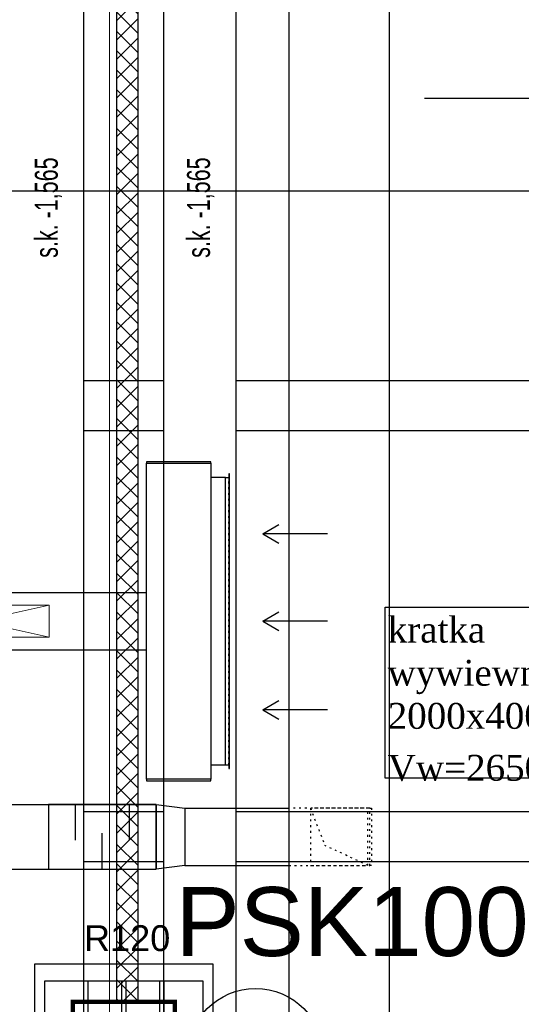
# Model space of a CAD drawing. Header units: centimetres. Extents: x -149939 to 48626, y -46000 to 152985.
# Tile 247 of 256: x 735 to 4229, y 41337 to 48192. Entities that reach past the tile are written whole.
import ezdxf

# ---------------------------------------------------------------- set-up
doc = ezdxf.new("R2010")
doc.units = ezdxf.units.CM
doc.header["$LTSCALE"] = 50
doc.header["$PDMODE"] = 35
doc.header["$PDSIZE"] = 0.1
for name, pattern in [('CADVENT_HIDDEN', [0.8, 0.25, -0.55]), ('Kondygnacja  -0_5$0$HIDDEN', [9.525, 6.35, -3.175]), ('Kondygnacja  -0_5$0$HIDDEN2', [4.7625, 3.175, -1.5875]), ('Osie rzutów$0$DASHDOT2', [12.7, 6.35, -3.175, 0, -3.175])]:
    doc.linetypes.add(name, pattern=pattern)
doc.layers.get('0').update_dxf_attribs({"color": 8})
doc.layers.get('DEFPOINTS').update_dxf_attribs({"color": 8})
for name, color, linetype in [('01-103-Went PP_poziom-0_5$0$L_Nawiew', 7, 'Continuous'), ('bgde-nawiewDETAILS', 1, 'Continuous'), ('bgde-nawiewEXP', 7, 'Continuous'), ('bgde-nawiewHIDDEN', 250, 'Continuous'), ('bgde-wywiewEXP', 5, 'Continuous'), ('bgde-wywiewHIDDEN', 7, 'Continuous'), ('bgde_AJ_opis', 7, 'Continuous'), ('bgde_AJ_strzałki', 7, 'Continuous'), ('bgde_tlumik', 7, 'Continuous'), ('Kondygnacja  -0_5$0$ARCH_INFO_ODPORNOŚĆ OGNIOWA', 8, 'Continuous'), ('Kondygnacja  -0_5$0$ARCH_INFO_OPISY_PRZEGRODY', 8, 'Continuous'), ('Kondygnacja  -0_5$0$ARCH_KONSTR_POWYŻEJ RZUTU', 8, 'Kondygnacja  -0_5$0$HIDDEN'), ('Kondygnacja  -0_5$0$ARCH_KONSTR_POWYŻEJ RZUTU_IST', 8, 'Kondygnacja  -0_5$0$HIDDEN2'), ('Kondygnacja  -0_5$0$ARCH_KONSTRUKCJA_NIEWIDOCZNA', 8, 'Continuous'), ('Kondygnacja  -0_5$0$ARCH_OKŁADZINA', 8, 'Continuous'), ('Kondygnacja  -0_5$0$ARCH_SŁUPY', 8, 'Continuous'), ('Kondygnacja -1$0$ARCH_GK', 8, 'Continuous'), ('Kondygnacja -1$0$ARCH_MUROWANE', 8, 'Continuous'), ('Osie rzutów$0$ARCH_INFO_OSIE_IST', 8, 'Osie rzutów$0$DASHDOT2'), ('Osie rzutów$0$ARCH_INFO_OSIE_OPISY_IST', 8, 'Continuous')]:
    doc.layers.add(name, color=color, linetype=linetype)
for name, color, linetype, lineweight in [('bgde_nawiewnik', 11, 'Continuous', 5), ('Kondygnacja  -0_5$0$ARCH_INFO_WYMIARY', 8, 'Continuous', 9), ('Kondygnacja  -0_5$0$ARCH_WIDOK', 8, 'Continuous', 13), ('RFCU', 6, 'Continuous', 30)]:
    doc.layers.add(name, color=color, linetype=linetype, lineweight=lineweight)
doc.styles.add('Arial', font='ARIAL.TTF')
doc.styles.add('Kondygnacja  -0_5$0$Arial', font='ARIAL.TTF')
doc.styles.add('Kondygnacja  -0_5$0$BIKTS', font='bikromsw.shx', dxfattribs={"width": 0.8})
doc.styles.add('Kondygnacja  -0_5$0$Romans', font='Romans.shx', dxfattribs={"width": 0.7})
doc.dimstyles.new('Kondygnacja  -0_5$0$Wymiary 1-100', dxfattribs={"dimtxt": 12, "dimasz": 10, "dimexe": 5, "dimexo": 0, "dimgap": 4, "dimtad": 1, "dimrnd": 0.5, "dimzin": 12, "dimdsep": 46, "dimtxsty": 'Kondygnacja  -0_5$0$Romans', "dimblk": 'Kondygnacja  -0_5$0$_Oblique', "dimcen": 10, "dimdle": 10, "dimclrt": 55, "dimazin": 0, "dimtfac": 1, "dimtmove": 1, "dimatfit": 3, "dimfxl": 8, "dimfxlon": 1, "dimtolj": 1, "dimtzin": 0, "dimarcsym": 0})
pattern_1 = [(45, (-1133.3117, -3177.9858), (-0.6735192, 0.6735192), [])]

# ---------------------------------------------------------------- blocks, each defined once
blk = doc.blocks.new('Osie rzutów')
at = {"layer": 'Osie rzutów$0$ARCH_INFO_OSIE_IST', "ltscale": 10}
for p, q in [((12260, 12510), (12260, 4623.26)), ((4436.04, 9200), (15156.54, 9200))]:
    blk.add_line(p, q, dxfattribs=at)
blk = doc.blocks.new('Kondygnacja  -0_5$0$_Oblique')
at = {"color": 0, "linetype": 'ByBlock', "lineweight": -2}
blk.add_line((-0.5, -0.5), (0.5, 0.5), dxfattribs=at)
blk = doc.blocks.new('*D148')
at = {"layer": 'DEFPOINTS', "color": 0}
for p in [(-59190, 47690), (5862.4, 47690), (6190, 43700)]:
    blk.add_point(p, dxfattribs=at)
at = {"layer": 'Kondygnacja  -0_5$0$ARCH_INFO_WYMIARY', "color": 0, "lineweight": -2}
for p, q in [((5854.4, 47690), (5867.4, 47690)), ((5862.4, 43690), (5862.4, 47700)), ((5870.4, 43700), (5857.4, 43700))]:
    blk.add_line(p, q, dxfattribs=at)
at = {"layer": 'Kondygnacja  -0_5$0$ARCH_INFO_WYMIARY', "color": 0, "linetype": 'ByBlock', "lineweight": -2, "xscale": 10, "yscale": 10, "zscale": 10}
for p, rotation in [((5862.4, 47690), 90), ((5862.4, 43700), 270)]:
    blk.add_blockref('Kondygnacja  -0_5$0$_Oblique', p, dxfattribs=dict(at, rotation=rotation))
at = {"layer": 'Kondygnacja  -0_5$0$ARCH_INFO_WYMIARY', "color": 55, "insert": (5852.4, 45695), "char_height": 12, "attachment_point": 5, "rotation": 90, "style": 'Kondygnacja  -0_5$0$Romans'}
blk.add_mtext('\\A1;3990', dxfattribs=at)
blk = doc.blocks.new('Kondygnacja  -0_5$0$słup_kwadrat')
at = {"layer": 'Kondygnacja  -0_5$0$ARCH_SŁUPY', "lineweight": 40}
h = blk.add_hatch(dxfattribs=at)
h.set_pattern_fill('ANSI31', color=256, scale=0.3, style=0)
h.set_pattern_definition(pattern_1)
h.paths.add_polyline_path([(36, 34), (39, 34), (39, 84), (36, 84)])
h = blk.add_hatch(dxfattribs=at)
h.set_pattern_fill('ANSI31', color=256, scale=0.3, style=0)
h.set_pattern_definition(pattern_1)
h.paths.add_polyline_path([(89, 80), (89, 83), (39, 83), (39, 80)])
h = blk.add_hatch(dxfattribs=at)
h.set_pattern_fill('ANSI31', color=256, scale=0.3, style=0)
h.set_pattern_definition(pattern_1)
h.paths.add_polyline_path([(89, 34), (92, 34), (92, 84), (89, 84)])
h = blk.add_hatch(dxfattribs=at)
h.set_pattern_fill('ANSI31', color=256, scale=0.3, style=0)
h.set_pattern_definition(pattern_1)
h.paths.add_polyline_path([(89, 57.5), (89, 60.5), (39, 60.5), (39, 57.5)])
h = blk.add_hatch(dxfattribs=at)
h.set_pattern_fill('ANSI31', color=256, scale=0.3, style=0)
h.set_pattern_definition(pattern_1)
h.paths.add_polyline_path([(89, 35), (89, 38), (39, 38), (39, 35)])
at = {"layer": 'Kondygnacja  -0_5$0$ARCH_KONSTRUKCJA_NIEWIDOCZNA'}
blk.add_lwpolyline([(119, 109), (119, 9), (9, 9), (9, 109)], close=True, dxfattribs=at)
for points in [[(36, 109), (36, 84)], [(39, 109), (39, 84)], [(62.5, 109), (62.5, 83)], [(65.5, 109), (65.5, 83)], [(89, 109), (89, 84)], [(92, 109), (92, 84)], [(9, 83), (36, 83)], [(92, 83), (119, 83)], [(9, 80), (36, 80)], [(92, 80), (119, 80)], [(9, 60.5), (36, 60.5)], [(9, 57.5), (36, 57.5)], [(92, 60.5), (119, 60.5)], [(92, 57.5), (119, 57.5)], [(9, 38), (36, 38)], [(9, 35), (36, 35)], [(62.5, 35), (62.5, 9)], [(65.49, 35), (65.49, 9)], [(92, 38), (119, 38)], [(92, 35), (119, 35)], [(36, 34), (36, 9)], [(39, 34), (39, 9)], [(89, 34), (89, 9)], [(92, 34), (92, 9)]]:
    blk.add_lwpolyline(points, dxfattribs=at)
at = {"layer": 'Kondygnacja  -0_5$0$ARCH_OKŁADZINA'}
blk.add_lwpolyline([(2, 121), (126, 121), (126, -3), (2, -3)], close=True, dxfattribs=at)
at = {"layer": 'Kondygnacja  -0_5$0$ARCH_SŁUPY', "lineweight": 40}
for p, q in [((39, 60.5), (89, 60.5)), ((89, 57.5), (39, 57.5))]:
    blk.add_line(p, q, dxfattribs=at)
at = {"layer": 'Kondygnacja  -0_5$0$ARCH_SŁUPY', "lineweight": 50, "const_width": 3}
blk.add_lwpolyline([(28.5, 94.5), (99.5, 94.5), (99.5, 23.5), (28.5, 23.5)], close=True, dxfattribs=at)
at = {"layer": 'Kondygnacja  -0_5$0$ARCH_SŁUPY', "lineweight": 40}
for points in [[(36, 84), (39, 84), (39, 34), (36, 34)], [(89, 84), (92, 84), (92, 34), (89, 34)]]:
    blk.add_lwpolyline(points, close=True, dxfattribs=at)
for points in [[(89, 83), (39, 83)], [(39, 80), (89, 80)], [(89, 38), (39, 38)], [(39, 35), (89, 35)]]:
    blk.add_lwpolyline(points, dxfattribs=at)
blk = doc.blocks.new('Kondygnacja  -0_5$0$konstrukcja istniejąca -0.5')
at = {"layer": 'Kondygnacja  -0_5$0$ARCH_KONSTR_POWYŻEJ RZUTU_IST', "ltscale": 10}
for points in [[(12232, 9775), (12232, 8625)], [(12288, 8625), (12288, 9775)], [(12338, 9775), (12338, 8625)], [(12232, 9067.89), (12288, 9067.89)], [(12338, 9067.89), (13382, 9067.89), (13382, 9032.89), (12338, 9032.89)], [(12288, 9032.89), (12232, 9032.89)]]:
    blk.add_lwpolyline(points, dxfattribs=at)
at = {"layer": 'Kondygnacja  -0_5$0$ARCH_KONSTR_POWYŻEJ RZUTU_IST', "ltscale": 10, "elevation": 0}
for points in [[(12232, 8767.89), (12288, 8767.89)], [(12338, 8767.89), (13382, 8767.89), (13382, 8732.89), (12338, 8732.89)], [(12288, 8732.89), (12232, 8732.89)]]:
    blk.add_lwpolyline(points, dxfattribs=at)
at = {"layer": 'Kondygnacja  -0_5$0$ARCH_KONSTR_POWYŻEJ RZUTU_IST', "style": 'Kondygnacja  -0_5$0$BIKTS', "width": 0.7}
for p in [(12214.08, 9153.39), (12320.08, 9153.39)]:
    blk.add_text('s.k. -1,565', height=16, rotation=90, dxfattribs=at).set_placement(p)
blk = doc.blocks.new('*D212')
at = {"layer": 'DEFPOINTS', "color": 0}
for p in [(-30586.3, 81900), (-30681.1, 12489.5), (9064, 12489.5)]:
    blk.add_point(p, dxfattribs=at)
at = {"layer": 'Kondygnacja  -0_5$0$ARCH_INFO_WYMIARY', "color": 0, "lineweight": -2}
for p, q in [((-30681.1, 81910), (-30681.1, 12479.5)), ((-30673.1, 81900), (-30686.1, 81900)), ((-30673.1, 12489.5), (-30686.1, 12489.5))]:
    blk.add_line(p, q, dxfattribs=at)
at = {"layer": 'Kondygnacja  -0_5$0$ARCH_INFO_WYMIARY', "color": 0, "linetype": 'ByBlock', "lineweight": -2, "xscale": 10, "yscale": 10, "zscale": 10}
for p, rotation in [((-30681.1, 81900), 90), ((-30681.1, 12489.5), 270)]:
    blk.add_blockref('Kondygnacja  -0_5$0$_Oblique', p, dxfattribs=dict(at, rotation=rotation))
at = {"layer": 'Kondygnacja  -0_5$0$ARCH_INFO_WYMIARY', "color": 55, "insert": (-30691.1, 47194.8), "char_height": 12, "attachment_point": 5, "rotation": 90, "style": 'Kondygnacja  -0_5$0$Romans'}
blk.add_mtext('\\A1;69410.5', dxfattribs=at)
blk = doc.blocks.new('A$C066D7839')
at = {"layer": 'bgde_nawiewnik', "color": 7}
for p, q in [((-50, -11.15), (-50, 11.15)), ((-50, 11.15), (50, 11.15)), ((-50, -11.15), (50, 11.15)), ((50, -11.15), (-50, 11.15)), ((50, 11.15), (50, -11.15)), ((50, -11.15), (-50, -11.15))]:
    blk.add_line(p, q, dxfattribs=at)
blk.add_circle((0, 0), 10, dxfattribs=at)
blk = doc.blocks.new('strzałki2')
at = {"layer": 'bgde_AJ_strzałki'}
for p, q in [((0, 686.6), (-64.9, 574.6, 1393)), ((0, 236.6), (0, 686.6)), ((0, 686.6), (64.9, 574.6, 1393))]:
    blk.add_line(p, q, dxfattribs=at)
blk = doc.blocks.new('t40')
at = {"layer": 'bgde_tlumik'}
for p, q in [((1122.5, 42729), (1122.5, 42479)), ((1497.5, 42729), (1497.5, 42479)), ((1310, 42279), (1310, 42529))]:
    blk.add_line(p, q, dxfattribs=at)
blk.add_lwpolyline([(1685, 42729), (935, 42729), (935, 42279), (1685, 42279)], close=True, dxfattribs=at)

msp = doc.modelspace()

# ---------------------------------------------------------------- hatches: boundary and pattern name
at = {"layer": 'Kondygnacja -1$0$ARCH_MUROWANE', "linetype": 'Continuous'}
h = msp.add_hatch(dxfattribs=at)
h.set_pattern_fill('ANSI37', color=256, scale=30, style=0)
h.set_pattern_definition([(45, (-121140, -45000), (-67.35192, 67.35192), []), (135, (-121140, -45000), (-67.35192, -67.35192), [])])
h.paths.add_polyline_path([(1560, 50100), (12286.946, 50100), (12286.946, 50250), (1560, 50250)])
h.paths.add_polyline_path([(1560, 50250), (1410, 50250), (1410, 41355), (1560, 41355), (1560, 50250)])

# ---------------------------------------------------------------- linework, layer by layer
at = {"layer": 'bgde-nawiewDETAILS', "linetype": 'CADVENT_HIDDEN', "extrusion": (-1, -6.12323e-17, 0)}
for p in [(2760.549, 42703.983), (3160.549, 42303.983)]:
    msp.add_line(p, (2860.549, 42443.983), dxfattribs=at)
at = {"layer": 'bgde-nawiewEXP', "linetype": 'Continuous'}
for points in [[(2610.549, 39286.995), (3310.549, 39286.995), (3310.549, 51724.293), (2610.549, 51724.293), (2610.549, 52274.293), (3310.549, 52274.293), (3310.549, 51724.293), (2610.549, 51724.293)], [(1684.969, 42278.983), (1684.969, 42728.983)]]:
    msp.add_lwpolyline(points, close=True, dxfattribs=at)
for points in [[(609.969, 42728.983), (1684.969, 42728.983), (1684.969, 42728.983), (1684.969, 42278.983)], [(1884.969, 42703.983), (2610.549, 42703.983)], [(1884.969, 42303.983), (2610.549, 42303.983)], [(160.471, 42278.983), (1684.969, 42278.983)]]:
    msp.add_lwpolyline(points, dxfattribs=at)
at = {"layer": 'bgde-nawiewEXP', "linetype": 'Continuous', "elevation": 110}
msp.add_lwpolyline([(1884.969, 42303.983), (1684.969, 42278.983), (1684.969, 42728.983), (1884.969, 42703.983)], close=True, dxfattribs=at)
at = {"layer": 'bgde-nawiewHIDDEN', "linetype": 'CADVENT_HIDDEN'}
msp.add_lwpolyline([(2610.549, 42303.983), (3174.735, 42303.983), (3174.735, 42703.983), (2610.549, 42703.983)], dxfattribs=at)
for points in [[(2760.549, 42303.983), (3160.549, 42303.983), (3160.549, 42703.983), (2760.549, 42703.983)], [(3174.735, 42303.983), (3174.735, 42703.983), (3184.735, 42703.983), (3184.735, 42303.983)]]:
    msp.add_lwpolyline(points, close=True, dxfattribs=at)
at = {"layer": 'bgde-wywiewEXP', "linetype": 'Continuous'}
for points in [[(285.471, 43803.995), (285.471, 44203.992), (1617.805, 44203.992), (1617.805, 45104.133), (2067.805, 45104.133), (2067.805, 42904.133), (1617.805, 42904.133), (1617.805, 44203.992)], [(2167.805, 43004.133), (2167.805, 45004.133), (2191.805, 45004.133)], [(285.471, 43803.995), (285.471, 43803.992), (1617.805, 43803.992), (1617.805, 44203.992)], [(2167.805, 43004.133), (2191.805, 43004.133)]]:
    msp.add_lwpolyline(points, dxfattribs=at)
for points in [[(1617.805, 45104.133), (2067.805, 45104.133), (2067.805, 45114.133), (1617.805, 45114.133)], [(2067.805, 43004.133), (2167.805, 43004.133), (2167.805, 45004.133), (2067.805, 45004.133)], [(2191.805, 42979.133), (2197.805, 42979.133), (2197.805, 45029.133), (2191.805, 45029.133)], [(1617.805, 42894.133), (2067.805, 42894.133), (2067.805, 42904.133), (1617.805, 42904.133)]]:
    msp.add_lwpolyline(points, close=True, dxfattribs=at)
at = {"layer": 'bgde-wywiewHIDDEN', "linetype": 'CADVENT_HIDDEN'}
for points in [[(2167.805, 43004.133), (2167.805, 45004.133), (2191.805, 45004.133), (2191.805, 43004.133), (2191.805, 45004.133)], [(2167.805, 43004.133), (2191.805, 43004.133)]]:
    msp.add_lwpolyline(points, dxfattribs=at)
for points in [[(2191.805, 42979.133), (2197.805, 42979.133), (2197.805, 45029.133), (2191.805, 45029.133)], [(2191.805, 45029.133), (2191.805, 45029.133)], [(2167.805, 43004.133), (2167.805, 43004.133)], [(2191.805, 42979.133), (2191.805, 42979.133)], [(2191.805, 42979.133), (2191.805, 42979.133)]]:
    msp.add_lwpolyline(points, close=True, dxfattribs=at)
at = {"layer": 'bgde_AJ_opis', "elevation": 1920}
msp.add_lwpolyline([(3279.969, 44102.652), (5121.466, 44102.652), (5121.466, 42911.633), (3279.969, 42911.633)], close=True, dxfattribs=at)
at = {"layer": 'Kondygnacja  -0_5$0$ARCH_INFO_OPISY_PRZEGRODY'}
msp.add_lwpolyline([(4324.652, 47644.027), (3555.202, 47644.027)], dxfattribs=at)
at = {"layer": 'Kondygnacja  -0_5$0$ARCH_WIDOK'}
msp.add_lwpolyline([(1360, 50140.169), (1360, 29355)], dxfattribs=at)
at = {"layer": 'Kondygnacja -1$0$ARCH_GK', "linetype": 'Continuous'}
for p, q in [((1560, 41355), (1560, 50100)), ((1360, 41355), (1560, 41355))]:
    msp.add_line(p, q, dxfattribs=at)
msp.add_lwpolyline([(1560, 50250), (1410, 50250), (1410, 41355), (1560, 41355), (1560, 50250)], dxfattribs=at)
at = {"layer": 'RFCU'}
msp.add_circle((2378.261, 40972.146), 475.33, dxfattribs=at)

# ---------------------------------------------------------------- block references
at = {"layer": '01-103-Went PP_poziom-0_5$0$L_Nawiew', "xscale": -10, "yscale": 10, "zscale": 10, "rotation": 180}
msp.add_blockref('A$C066D7839', (439.964, 44003.959, -359.816), dxfattribs=at)
at = {"layer": 'bgde_AJ_strzałki', "xscale": -1, "rotation": 90}
for p in [(3114.972, 44611.942, 1010), (3114.972, 44004.133, 1010), (3114.972, 43387.386, 1010)]:
    msp.add_blockref('strzałki2', p, dxfattribs=at)
at = {"layer": 'bgde_tlumik'}
msp.add_blockref('t40', (0, 0), dxfattribs=at)
at = {"layer": 'Kondygnacja  -0_5$0$ARCH_KONSTR_POWYŻEJ RZUTU', "xscale": 10, "yscale": 10, "zscale": 10}
msp.add_blockref('Kondygnacja  -0_5$0$konstrukcja istniejąca -0.5', (-121140, -45000), dxfattribs=at)
at = {"layer": 'Kondygnacja  -0_5$0$ARCH_SŁUPY', "xscale": 10, "yscale": 10, "zscale": 10}
msp.add_blockref('Kondygnacja  -0_5$0$słup_kwadrat', (820, 40410), dxfattribs=at)
at = {"layer": 'Osie rzutów$0$ARCH_INFO_OSIE_OPISY_IST', "color": 30, "xscale": 10, "yscale": 10, "zscale": 10}
msp.add_blockref('Osie rzutów', (-121140, -45000), dxfattribs=at)

# ---------------------------------------------------------------- texts
at = {"layer": 'bgde_AJ_opis', "insert": (3298.637, 44035.466, 1920), "char_height": 180, "width": 1876.31307, "attachment_point": 1}
msp.add_mtext('\\A1;{\\fTimes New Roman|b0|i0|c238|p18;kratka wywiewna  2000x400 - 1 szt \\PVw=2650 m\\H0.7x;\\S3^ ;\\H1.4286x;/h}', dxfattribs=at)
at = {"layer": 'Kondygnacja  -0_5$0$ARCH_INFO_ODPORNOŚĆ OGNIOWA', "insert": (1483.783, 41946.874), "char_height": 180, "width": 533.32525, "attachment_point": 5, "style": 'Kondygnacja  -0_5$0$Arial'}
msp.add_mtext('\\PR120', dxfattribs=at)
at = {"layer": 'RFCU', "insert": (1820.31, 42153.504), "char_height": 480, "width": 10742.22846, "attachment_point": 1, "style": 'Arial'}
msp.add_mtext('PSK100', dxfattribs=at)

# ---------------------------------------------------------------- dimensions: what is measured, and where the dimension line sits
at = {"layer": 'Kondygnacja  -0_5$0$ARCH_INFO_WYMIARY'}
for base, p1, p2, picture, middle in [((-30681.114, 12489.5), (-30586.301, 81900), (9064, 12489.5), '*D212', (-30691.114, 47194.75)), ((5862.405, 47690), (6190, 43700), (-59190, 47690), '*D148', (5852.405, 45695))]:
    dim = msp.add_linear_dim(base=base, p1=p1, p2=p2, angle=90, dimstyle='Kondygnacja  -0_5$0$Wymiary 1-100', dxfattribs=at)
    dim.commit()
    dim.dimension.update_dxf_attribs({"geometry": picture, "text_midpoint": middle})

doc.saveas('drawing.dxf')
